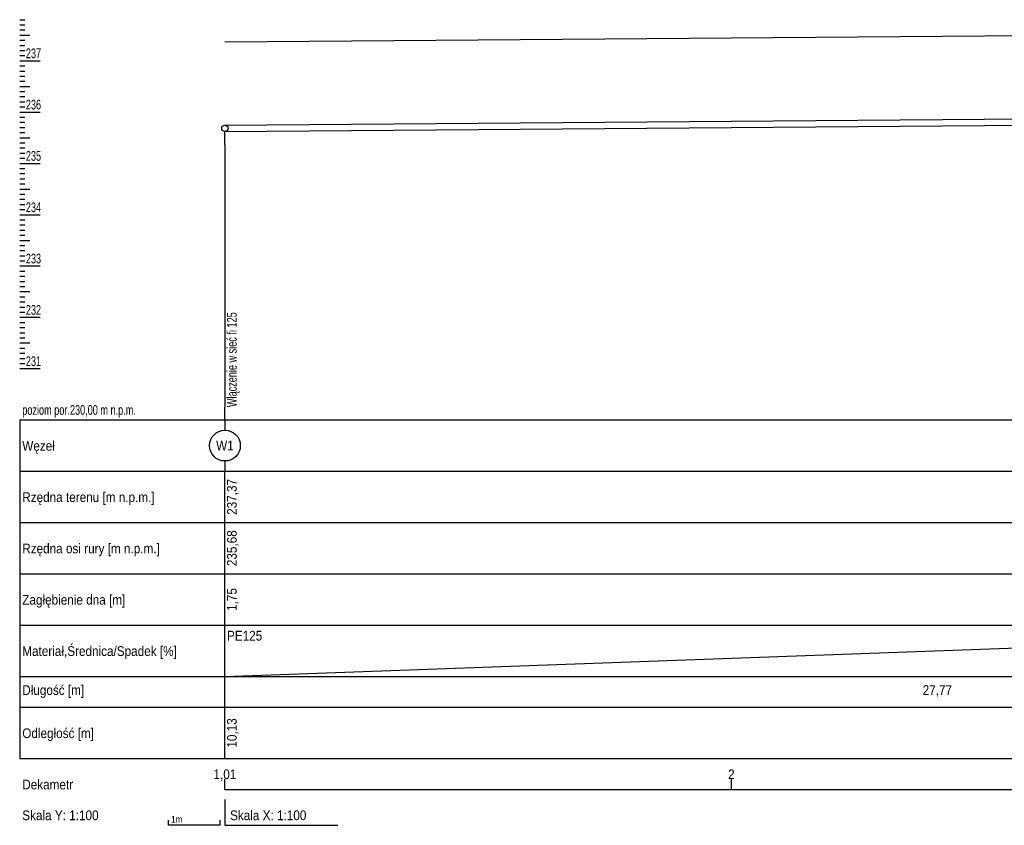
# Model space of a CAD drawing. Extents: x -34599 to 125690, y -105249 to 21518.
# Tile 4 of 64: x 29879 to 49069, y -23033 to -7333. Entities that reach past the tile are written whole.
import ezdxf
from ezdxf.enums import TextEntityAlignment as Align

# ---------------------------------------------------------------- set-up
doc = ezdxf.new("R2010")
doc.units = 0
doc.header["$MEASUREMENT"] = 0
doc.layers.get('0').update_dxf_attribs({"linetype": 'CONTINUOUS'})
doc.styles.get("Standard").update_dxf_attribs({"font": '-125'})

# ---------------------------------------------------------------- blocks, each defined once
blk = doc.blocks.new('KOLIZJA')
blk.add_circle((0, 0), 1)

msp = doc.modelspace()

# ---------------------------------------------------------------- linework, layer by layer
at = {"color": 8}
for p, q in [((29879.08536, -7332.94593), (29979.08536, -7332.94593)), ((29879.08536, -7432.94593), (29979.08536, -7432.94593)), ((29879.08536, -7532.94593), (29979.08536, -7532.94593)), ((29879.08536, -7632.94593), (30079.08536, -7632.94593)), ((29879.08536, -7732.94593), (29979.08536, -7732.94593)), ((29879.08536, -7832.94593), (29979.08536, -7832.94593)), ((29879.08536, -7932.94593), (29979.08536, -7932.94593)), ((29879.08536, -8032.94593), (29979.08536, -8032.94593)), ((29879.08536, -8132.94593), (30279.08536, -8132.94593)), ((29879.08536, -8232.94593), (29979.08536, -8232.94593)), ((29879.08536, -8332.94593), (29979.08536, -8332.94593)), ((29879.08536, -8432.94593), (29979.08536, -8432.94593)), ((29879.08536, -8532.94593), (29979.08536, -8532.94593)), ((29879.08536, -8632.94593), (30079.08536, -8632.94593)), ((29879.08536, -8732.94593), (29979.08536, -8732.94593)), ((29879.08536, -8832.94593), (29979.08536, -8832.94593)), ((29879.08536, -8932.94593), (29979.08536, -8932.94593)), ((29879.08536, -9032.94593), (29979.08536, -9032.94593)), ((29879.08536, -9132.94593), (30279.08536, -9132.94593)), ((29879.08536, -9232.94593), (29979.08536, -9232.94593)), ((29879.08536, -9332.94593), (29979.08536, -9332.94593)), ((29879.08536, -9432.94593), (29979.08536, -9432.94593)), ((29879.08536, -9532.94593), (29979.08536, -9532.94593)), ((33879.08536, -9762.94593), (33879.08536, -9512.94593)), ((29879.08536, -9632.94593), (30079.08536, -9632.94593)), ((29879.08536, -9732.94593), (29979.08536, -9732.94593)), ((33879.08536, -9762.94593), (33879.08536, -14882.94593)), ((29879.08536, -9832.94593), (29979.08536, -9832.94593)), ((29879.08536, -9932.94593), (29979.08536, -9932.94593)), ((29879.08536, -10032.94593), (29979.08536, -10032.94593)), ((29879.08536, -10132.94593), (30279.08536, -10132.94593)), ((29879.08536, -10232.94593), (29979.08536, -10232.94593)), ((29879.08536, -10332.94593), (29979.08536, -10332.94593)), ((29879.08536, -10432.94593), (29979.08536, -10432.94593)), ((29879.08536, -10532.94593), (29979.08536, -10532.94593)), ((29879.08536, -10632.94593), (30079.08536, -10632.94593)), ((29879.08536, -10732.94593), (29979.08536, -10732.94593)), ((29879.08536, -10832.94593), (29979.08536, -10832.94593)), ((29879.08536, -10932.94593), (29979.08536, -10932.94593)), ((29879.08536, -11032.94593), (29979.08536, -11032.94593)), ((29879.08536, -11132.94593), (30279.08536, -11132.94593)), ((29879.08536, -11232.94593), (29979.08536, -11232.94593)), ((29879.08536, -11332.94593), (29979.08536, -11332.94593)), ((29879.08536, -11432.94593), (29979.08536, -11432.94593)), ((29879.08536, -11532.94593), (29979.08536, -11532.94593)), ((29879.08536, -11632.94593), (30079.08536, -11632.94593)), ((29879.08536, -11732.94593), (29979.08536, -11732.94593)), ((29879.08536, -11832.94593), (29979.08536, -11832.94593)), ((29879.08536, -11932.94593), (29979.08536, -11932.94593)), ((29879.08536, -12032.94593), (29979.08536, -12032.94593)), ((29879.08536, -12132.94593), (30279.08536, -12132.94593)), ((29879.08536, -12232.94593), (29979.08536, -12232.94593)), ((29879.08536, -12332.94593), (29979.08536, -12332.94593)), ((29879.08536, -12432.94593), (29979.08536, -12432.94593)), ((29879.08536, -12532.94593), (29979.08536, -12532.94593)), ((29879.08536, -12632.94593), (30079.08536, -12632.94593)), ((29879.08536, -12732.94593), (29979.08536, -12732.94593)), ((29879.08536, -12832.94593), (29979.08536, -12832.94593)), ((29879.08536, -12932.94593), (29979.08536, -12932.94593)), ((29879.08536, -13032.94593), (29979.08536, -13032.94593)), ((29879.08536, -13132.94593), (30279.08536, -13132.94593)), ((29879.08536, -13232.94593), (29979.08536, -13232.94593)), ((29879.08536, -13332.94593), (29979.08536, -13332.94593)), ((29879.08536, -13432.94593), (29979.08536, -13432.94593)), ((29879.08536, -13532.94593), (29979.08536, -13532.94593)), ((29879.08536, -13632.94593), (30079.08536, -13632.94593)), ((29879.08536, -13732.94593), (29979.08536, -13732.94593)), ((29879.08536, -13832.94593), (29979.08536, -13832.94593)), ((29879.08536, -13932.94593), (29979.08536, -13932.94593)), ((29879.08536, -14032.94593), (29979.08536, -14032.94593)), ((29879.08536, -14132.94593), (30279.08536, -14132.94593)), ((33879.08536, -15132.94593), (33879.08536, -14882.94593)), ((29879.08536, -15132.94593), (33879.08536, -15132.94593)), ((29879.08536, -15132.94593), (29879.08536, -21732.94631)), ((33879.08536, -15132.94593), (33879.08536, -15332.94593)), ((33879.08536, -15132.94593), (67959.08536, -15132.94593)), ((33879.08536, -15932.94593), (33879.08536, -16132.94593)), ((29879.08536, -16132.94593), (33879.08536, -16132.94593)), ((33879.08536, -17132.94593), (33879.08536, -16132.94593)), ((33879.08536, -16132.94593), (67959.08536, -16132.94593)), ((29879.08536, -17132.94593), (33879.08536, -17132.94593)), ((33879.08536, -18132.94593), (33879.08536, -17132.94593)), ((33879.08536, -17132.94593), (67959.08536, -17132.94593)), ((29879.08536, -18132.94593), (33879.08536, -18132.94593)), ((33879.08536, -19132.94593), (33879.08536, -18132.94593)), ((33879.08536, -18132.94593), (67959.08536, -18132.94593)), ((29879.08536, -19132.94593), (33879.08536, -19132.94593)), ((33879.08536, -20132.94593), (61649.08536, -19132.94593)), ((33879.08536, -20132.94593), (33879.08536, -19132.94593)), ((33879.08536, -19132.94593), (67959.08536, -19132.94593)), ((29879.08536, -20132.94593), (33879.08536, -20132.94593)), ((33879.08536, -20732.94595), (33879.08536, -20132.94593)), ((33879.08536, -20132.94593), (67959.08536, -20132.94593)), ((29879.08536, -20732.94593), (33879.08536, -20732.94593)), ((33879.08536, -20732.94593), (67959.08536, -20732.94593)), ((33879.08536, -21732.94631), (33879.08536, -20732.94631)), ((29879.08536, -21732.94593), (33879.08536, -21732.94593)), ((33879.08536, -21732.94593), (67959.08536, -21732.94593)), ((33879.08536, -22332.94631), (33879.08536, -22132.94631)), ((43749.08536, -22332.94631), (43749.08536, -22132.94631)), ((33879.08536, -22332.94631), (67959.08536, -22332.94631)), ((33879.08536, -22532.94631), (33879.08536, -23032.94631)), ((32779.08536, -23032.94632), (32779.08536, -22932.94631)), ((33779.08536, -22932.94631), (33779.08536, -23032.94632)), ((33779.08536, -23032.94632), (32779.08536, -23032.94632)), ((33879.08536, -23032.94631), (36079.08536, -23032.94631))]:
    msp.add_line(p, q, dxfattribs=at)
at = {"color": 94}
msp.add_line((33879.08536, -7762.94593), (61649.08536, -7549.54466), dxfattribs=at)
msp.add_line((33879.08536, -7762.94593), (61649.08536, -7549.54466), dxfattribs=at)
at = {"color": 7}
for p, q in [((33879.08536, -9387.94593), (61349.08536, -9174.54466)), ((33879.08536, -9512.94593), (61349.08536, -9299.54466))]:
    msp.add_line(p, q, dxfattribs=at)
at = {"color": 8}
msp.add_circle((33879.08536, -15632.94593), 300, dxfattribs=at)

# ---------------------------------------------------------------- block references
at = {"color": 7, "xscale": 62.5, "yscale": 62.5}
msp.add_blockref('KOLIZJA', (33879.08536, -9450.44593), dxfattribs=at)

# ---------------------------------------------------------------- texts
at = {"color": 8, "width": 0.7}
for s, p in [('237', (29999.08536, -8082.94593)), ('236', (29999.08536, -9082.94593)), ('235', (29999.08536, -10082.94593)), ('234', (29999.08536, -11082.94593)), ('233', (29999.08536, -12082.94593)), ('232', (29999.08536, -13082.94593)), ('231', (29999.08536, -14082.94593)), ('poziom por.230,00 m n.p.m.', (29929.08536, -15032.94593))]:
    msp.add_text(s, height=190, dxfattribs=at).set_placement(p)
msp.add_text('Włączenie w sieć fi 125', height=190, rotation=90, dxfattribs=at).set_placement((34109.08536, -14882.94593))
at = {"color": 7, "width": 0.9}
for s, height, p in [('Węzeł', 190, (29929.08536, -15732.94593)), ('Rzędna terenu [m n.p.m.]', 190, (29929.08536, -16732.94593)), ('Rzędna osi rury [m n.p.m.]', 190, (29929.08536, -17732.94593)), ('Zagłębienie dna [m]', 190, (29929.08536, -18732.94593)), ('PE125', 190, (33919.08536, -19432.94593)), ('Materiał,Średnica/Spadek [%]', 190, (29929.08536, -19732.94593)), ('Długość [m]', 190, (29929.08536, -20492.94595)), ('Odległość [m]', 190, (29929.08536, -21332.94631)), ('Dekametr', 190, (29929.08536, -22332.94631)), ('Skala Y: 1:100', 190, (29929.08536, -22932.94631)), ('Skala X: 1:100', 190, (33979.08536, -22932.94631)), ('1m', 133, (32829.08536, -22982.94631))]:
    msp.add_text(s, height=height, dxfattribs=at).set_placement(p)
for s, p in [('W1', (33879.08536, -15727.94593)), ('27,77', (47764.08536, -20492.94595)), ('1,01', (33879.08536, -22132.94631)), ('2', (43749.08536, -22132.94631))]:
    msp.add_text(s, height=190, dxfattribs=at).set_placement(p, align=Align.CENTER)
for s, p in [('237,37', (34109.08536, -16632.94593)), ('235,68', (34109.08536, -17632.94593)), ('1,75', (34109.08536, -18632.94593)), ('10,13', (34109.08536, -21232.94631))]:
    msp.add_text(s, height=190, rotation=90, dxfattribs=at).set_placement(p, align=Align.CENTER)

doc.saveas('drawing.dxf')
